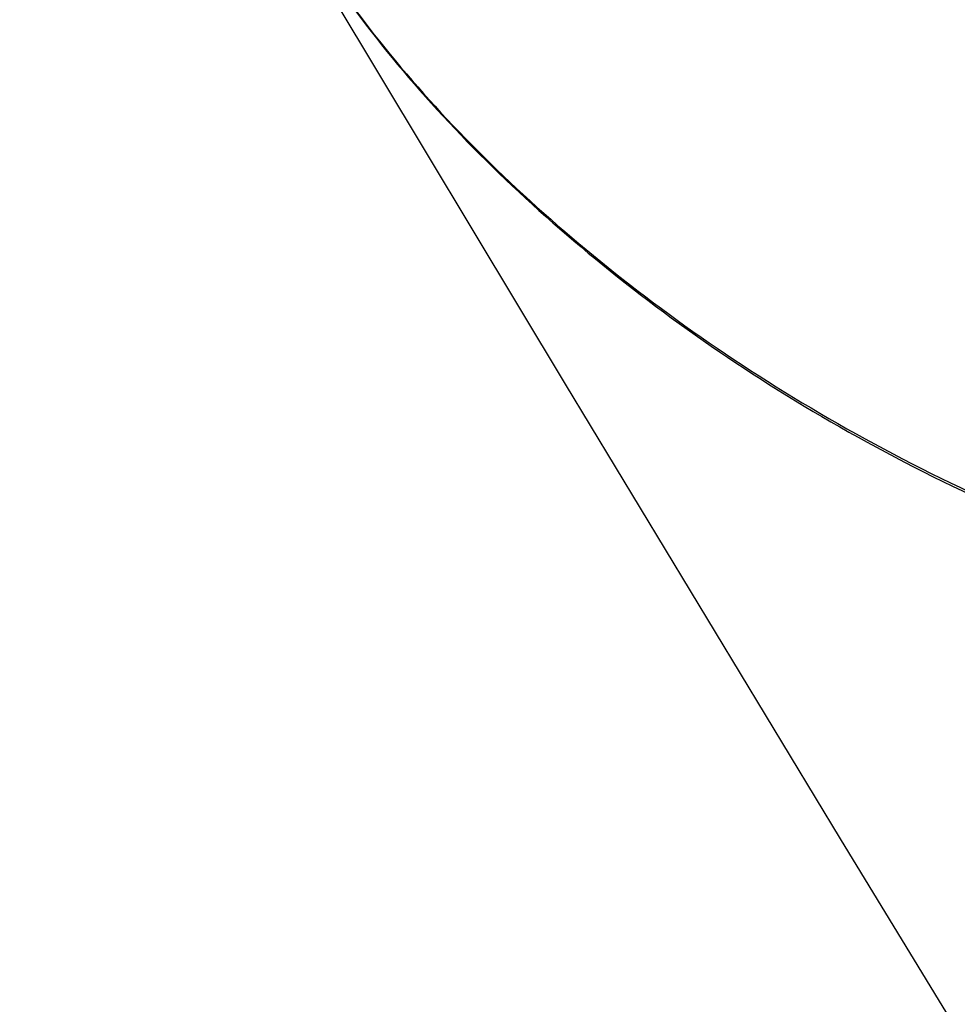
# Model space of a CAD drawing. Header units: millimetres. Extents: x -130 to 129, y 0 to 422.
# Tile 107 of 256: x -18.78 to -18.627, y 282.059 to 282.22. Entities that reach past the tile are written whole.
import ezdxf

# ---------------------------------------------------------------- set-up
doc = ezdxf.new("R2010")
doc.units = ezdxf.units.MM
doc.layers.add('Capa 01', color=7, linetype='Continuous')
doc.layers.add('NEGRO', color=7, linetype='Continuous', true_color=0x363535)

# ---------------------------------------------------------------- blocks, each defined once
blk = doc.blocks.new('DOME 29912')
at = {"layer": 'NEGRO'}
for centre, radius, start, end in [((-0.703263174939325, 292.997692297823, 159.876100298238), 18, 126.0508460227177, 306.0508460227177), ((-0.703263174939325, 292.997692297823, 164.626100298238), 18, 126.0508460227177, 306.0508460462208), ((-0.7032631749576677, 292.9976922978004, 122.5), 20.99999999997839, 210.5951516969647, 269.9639979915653)]:
    blk.add_arc(centre, radius, start, end, dxfattribs=at)
for points, weights in [([(-18.74252436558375, 282.2466432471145, 115.3812296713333), (-18.25519033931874, 281.4289420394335, 116.3501489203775), (-17.8697101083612, 282.5023420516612, 115.6124825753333)], [1, 0.345449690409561, 1]), ([(-18.74217884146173, 282.2460635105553, 118.61941744), (-18.25504420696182, 281.4287565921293, 117.6505064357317), (-17.86942104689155, 282.50177614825, 118.3880720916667)], [1, 0.3455202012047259, 1])]:
    blk.add_rational_spline(points, weights, degree=2, dxfattribs=at)

msp = doc.modelspace()

# ---------------------------------------------------------------- block references
at = {"layer": 'Capa 01'}
msp.add_blockref('DOME 29912', (0, 0, -50), dxfattribs=at)

doc.saveas('drawing.dxf')
